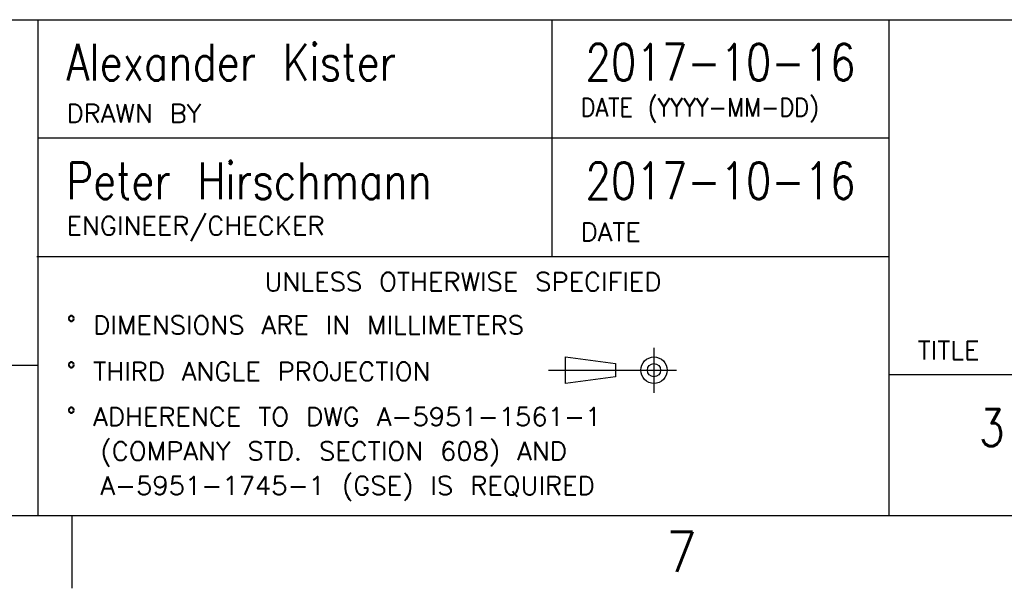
# Model space of a CAD drawing. Header units: inches. Extents: x 155 to 996, y 103 to 697.
# Tile 41 of 81: x 783 to 869, y 103 to 153. Entities that reach past the tile are written whole.
import ezdxf

# ---------------------------------------------------------------- set-up
doc = ezdxf.new("R2010")
doc.units = ezdxf.units.IN
doc.linetypes.add('DOT_CENTER', pattern=[14, 12, -1, 0, -1])
doc.layers.add('1', color=7, linetype='Continuous')
doc.styles.add('CONVERTER_14', font='txt.shx', dxfattribs={"width": 0.81})
doc.styles.add('CONVERTER_15', font='txt.shx', dxfattribs={"width": 0.9})
doc.styles.add('CONVERTER_16', font='txt.shx', dxfattribs={"width": 1.035})

# ---------------------------------------------------------------- blocks, each defined once
blk = doc.blocks.new('Drawing_Grid_Zones__53', base_point=(160.8908208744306, 109.6807720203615))
at = {"layer": '1', "color": 4, "linetype": 'Continuous'}
blk.add_line((787.7658208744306, 109.6807720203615), (787.7658208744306, 103.3307720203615), dxfattribs=at)
at = {"layer": '1', "color": 4, "insert": (840.9470708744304, 106.5057720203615), "char_height": 3.5, "attachment_point": 5, "line_spacing_factor": 1.08043217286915, "style": 'CONVERTER_15'}
blk.add_mtext('7', dxfattribs=at)
blk = doc.blocks.new('A1_Size_Advantest_Frame__54', base_point=(160.8908208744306, 109.6807720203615))
at = {"color": 7, "linetype": 'Continuous'}
for p, q in [((722.4908208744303, 152.8745220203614), (784.8001958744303, 152.8745220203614)), ((784.8001958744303, 152.8745220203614), (784.8001958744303, 109.6807720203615)), ((784.8001958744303, 152.8745220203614), (989.1908208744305, 152.8745220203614)), ((859.0314458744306, 109.6807720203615), (859.0314458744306, 152.8745220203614)), ((925.2939458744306, 121.9182720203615), (859.0314458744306, 121.9182720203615))]:
    blk.add_line(p, q, dxfattribs=at)
at = {"color": 4, "linetype": 'Continuous'}
for p, q in [((829.6314458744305, 152.8745220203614), (829.6314458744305, 132.2370220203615)), ((859.0314458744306, 142.5557720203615), (784.8001958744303, 142.5557720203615)), ((784.7095708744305, 132.2370220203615), (859.0314458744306, 132.2370220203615)), ((830.809253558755, 123.4874242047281), (835.171232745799, 122.9149662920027)), ((830.809253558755, 121.1834242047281), (830.809253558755, 123.4874242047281)), ((835.171232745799, 122.9149662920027), (835.171232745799, 121.7624841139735)), ((722.4908208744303, 122.7776470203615), (784.8001958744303, 122.7776470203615)), ((835.171232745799, 121.7624841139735), (830.809253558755, 121.1834242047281))]:
    blk.add_line(p, q, dxfattribs=at)
at = {"color": 4, "linetype": 'DOT_CENTER'}
for p, q in [((838.5370817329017, 124.2965680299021), (838.5370817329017, 120.374280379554)), ((829.3306165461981, 122.3354242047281), (836.5759379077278, 122.3354242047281)), ((836.5759379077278, 122.3354242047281), (840.4982255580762, 122.3354242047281))]:
    blk.add_line(p, q, dxfattribs=at)
at = {"color": 4, "linetype": 'Continuous'}
for radius in [1.152000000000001, 0.5795420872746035]:
    blk.add_circle((838.5370817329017, 122.3354242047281), radius, dxfattribs=at)
at = {"layer": '1', "color": 7, "linetype": 'Continuous'}
blk.add_line((163.8908208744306, 109.6807720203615), (986.1908208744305, 109.6807720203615), dxfattribs=at)
at = {"layer": '1'}
blk.add_blockref('Drawing_Grid_Zones__53', (160.8908208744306, 109.6807720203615), dxfattribs=at)
at = {"color": 3, "char_height": 3.2, "line_spacing_factor": 1.02040816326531, "style": 'CONVERTER_14'}
for s, insert, attachment_point in [('Alexander Kister', (787.3001958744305, 149.1637967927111), 4), ('2017-10-16', (844.3314458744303, 149.1637967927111), 5), ('Peter Hirschmann', (787.3001958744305, 138.8450467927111), 4), ('2017-10-16', (844.3314458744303, 138.8450467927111), 5), ('3', (867.9970708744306, 117.3245220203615), 5)]:
    blk.add_mtext(s, dxfattribs=dict(at, insert=insert, attachment_point=attachment_point))
at = {"color": 4, "char_height": 1.6, "line_spacing_factor": 1.12545018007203}
for s, insert, attachment_point, style in [('DRAWN BY', (787.3001958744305, 143.9057720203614), 7, 'CONVERTER_16'), ('DATE (YYYY-MM-DD)', (832.1314458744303, 143.9057720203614), 7, 'CONVERTER_15'), ('ENGINEER/CHECKER', (787.3001958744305, 133.5870220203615), 7, 'CONVERTER_16'), ('DATE', (832.1314458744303, 133.5870220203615), 7, 'CONVERTER_16'), ('UNLESS OTHERWISE SPECIFIED', (821.8705083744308, 130.8370220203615), 2, 'CONVERTER_16'), ('%%d DIMENSIONS ARE IN MILLIMETERS', (787.3001958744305, 127.063780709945), 1, 'CONVERTER_16'), ('TITLE', (861.5314458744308, 123.2682720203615), 7, 'CONVERTER_16'), ('%%d THIRD ANGLE PROJECTION', (787.3001958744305, 123.0254242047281), 1, 'CONVERTER_16'), ('%%d ADHERENCE TO DWG A-5951-1561-1\\P  (COMPANY STD. SECTION 608) AND\\P  A-5951-1745-1 (GSE) IS REQUIRED', (787.3001958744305, 119.0870676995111), 1, 'CONVERTER_16')]:
    blk.add_mtext(s, dxfattribs=dict(at, insert=insert, attachment_point=attachment_point, style=style))

msp = doc.modelspace()

# ---------------------------------------------------------------- block references
msp.add_blockref('A1_Size_Advantest_Frame__54', (160.8908208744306, 109.6807720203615))

doc.saveas('drawing.dxf')
